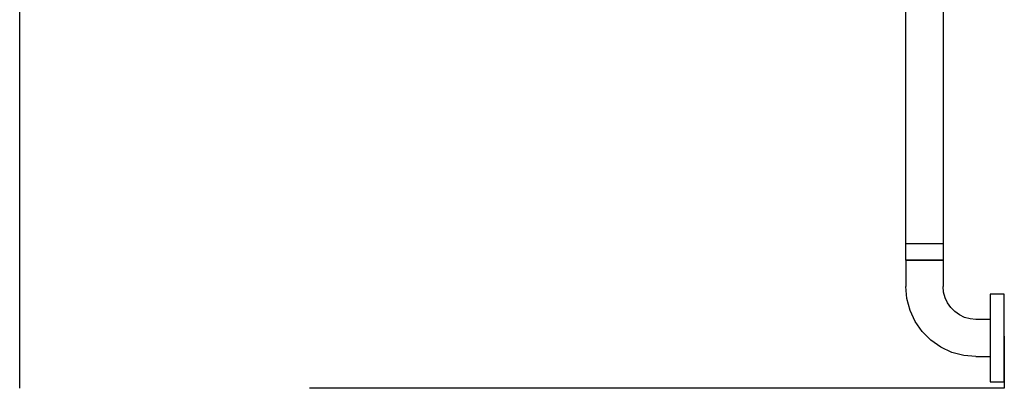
# Model space of a CAD drawing. Header units: inches. Extents: x 0 to 111471, y -105323 to 11070.
# Tile 61 of 256: x 3010 to 3100, y 4722 to 4756. Entities that reach past the tile are written whole.
import ezdxf

# ---------------------------------------------------------------- set-up
doc = ezdxf.new("R2010")
doc.units = ezdxf.units.IN
doc.header["$MEASUREMENT"] = 0
doc.linetypes.add('HIDDEN', pattern=[9.525, 6.35, -3.175])
doc.layers.add('0 - POMOCNICZE', color=6, linetype='Continuous', plot=False)

# ---------------------------------------------------------------- blocks, each defined once
blk = doc.blocks.new('wc dla niepełnosprawnych')
for p, q in [((-43.7, 99.401), (-45, 99.401)), ((-45, 99.401), (-45, 91.401)), ((-43.7, 91.401), (-43.7, 99.401)), ((-42.4, 97.101), (-43.7, 97.101)), ((-42.4, 97.101), (-41.289, 97.004)), ((-41.289, 97.004), (-40.211, 96.715)), ((-40.211, 96.715), (-39.2, 96.244)), ((-39.2, 96.244), (-38.286, 95.604)), ((-38.286, 95.604), (-37.497, 94.815)), ((-37.497, 94.815), (-36.857, 93.901)), ((-43.7, 93.701), (-42.4, 93.701)), ((-42.4, 93.701), (-41.879, 93.655)), ((-41.879, 93.655), (-41.374, 93.52)), ((-36.857, 93.901), (-36.386, 92.89)), ((-41.374, 93.52), (-40.9, 93.299)), ((-40.9, 93.299), (-40.472, 92.999)), ((-40.472, 92.999), (-40.102, 92.629)), ((-36.386, 92.89), (-36.097, 91.812)), ((-40.102, 92.629), (-39.802, 92.201)), ((-39.802, 92.201), (-39.581, 91.727)), ((-36.097, 91.812), (-36, 90.701)), ((-45, 91.401), (-43.7, 91.401)), ((-39.581, 91.727), (-39.446, 91.222)), ((-39.446, 91.222), (-39.4, 90.701)), ((-39.4, 88.301), (-39.4, 90.701)), ((-36, 88.301), (-36, 90.701)), ((-36, 88.301), (-39.4, 88.301)), ((-39.4, 62.101), (-39.4, 88.301)), ((-39.4, 88.301), (-36, 88.301)), ((-36, 88.301), (-36, 62.101)), ((-39.4, 86.801), (-36, 86.801))]:
    blk.add_line(p, q)
at = {"layer": '0 - POMOCNICZE', "linetype": 'HIDDEN', "ltscale": 10}
for p, q in [((-45, 0), (-45, 100)), ((-45, 100), (45, 100)), ((45, 100), (45, 0))]:
    blk.add_line(p, q, dxfattribs=at)

msp = doc.modelspace()

# ---------------------------------------------------------------- block references
at = {"rotation": 180}
msp.add_blockref('wc dla niepełnosprawnych', (3054.841, 4822.483), dxfattribs=at)

doc.saveas('drawing.dxf')
